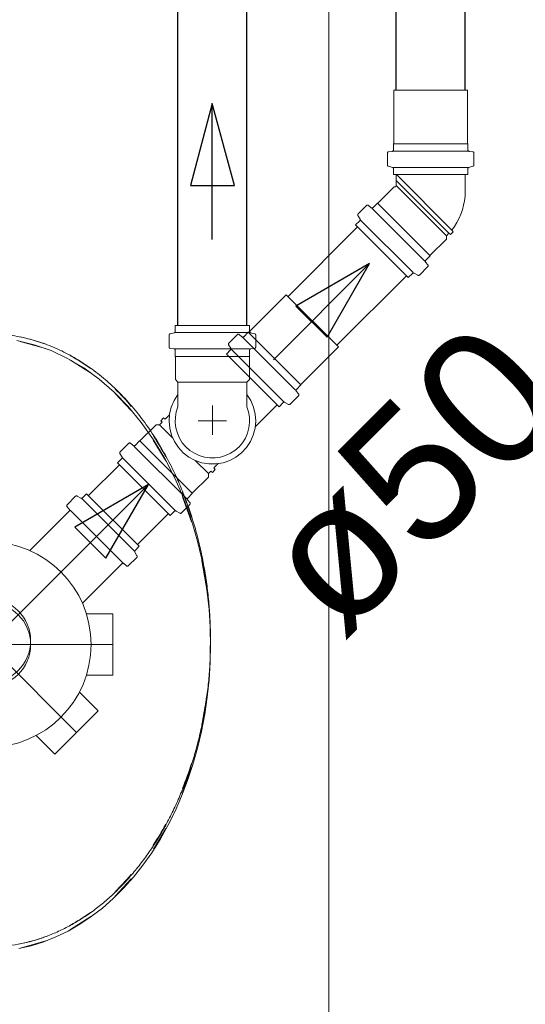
# Model space of a CAD drawing. Header units: millimetres. Extents: x 567 to 934, y -1 to 364.
# Tile 122 of 256: x 618.565 to 619.308, y 104.932 to 106.38. Entities that reach past the tile are written whole.
import ezdxf

# ---------------------------------------------------------------- set-up
doc = ezdxf.new("R2010")
doc.units = ezdxf.units.MM
doc.header["$MEASUREMENT"] = 0
doc.linetypes.add('DASHDOT', pattern=[2.54, 1.27, -0.635, 0, -0.635])
doc.linetypes.add('NULL', pattern=[0])
for name, color, linetype, lineweight in [('A-GENM', 7, 'Continuous', 13), ('CV-Condutos', 14, 'Continuous', 25), ('CV-Sentido conduto', 14, 'Continuous', 30), ('Peças hidrossanitárias', 7, 'Continuous', 13), ('Simbolos', 14, 'Continuous', 20), ('Simbolos_int', 14, 'Continuous', 15), ('TQ-Condutos', 14, 'Continuous', 25), ('TQ-Sentido conduto', 14, 'Continuous', 30), ('TQ-Textos conduto', 7, 'Continuous', 9)]:
    doc.layers.add(name, color=color, linetype=linetype, lineweight=lineweight)
doc.layers.add('ARQ FINA', color=8, linetype='Continuous')
doc.styles.add('Arial', font='arial.ttf')

msp = doc.modelspace()

# ---------------------------------------------------------------- linework, layer by layer
at = {"layer": 'A-GENM', "color": 8}
msp.add_line((619.0191, 104.7438), (619.0191, 107.5972), dxfattribs=at)
for points in [[(618.5661, 105.9133), (618.5786, 105.9108), (618.5911, 105.9072), (618.6034, 105.9026)], [(618.7056, 105.8365), (618.7137, 105.8287), (618.7216, 105.8203), (618.7292, 105.8113)], [(618.7617, 105.7678), (618.768, 105.758), (618.7741, 105.7479), (618.7798, 105.7373)], [(618.8046, 105.6844), (618.8094, 105.6725), (618.8138, 105.6603), (618.8178, 105.6478)], [(618.8177, 105.2863), (618.8137, 105.2738), (618.8093, 105.2615), (618.8045, 105.2496)], [(618.7797, 105.1968), (618.774, 105.1862), (618.7679, 105.1761), (618.7615, 105.1663)], [(618.7291, 105.1228), (618.7214, 105.1139), (618.7135, 105.1055), (618.7054, 105.0976)], [(618.6031, 105.0316), (618.5908, 105.027), (618.5783, 105.0235), (618.5658, 105.021)]]:
    msp.add_open_spline(points, degree=3, dxfattribs=at)
for points, knots in [([(618.6389, 105.8863), (618.6392, 105.8861), (618.6496, 105.8803), (618.6598, 105.8738), (618.6695, 105.8668)], [0.3891047, 0.3891047, 0.3891047, 0.3891047, 0.3926991, 0.4941859, 0.4941859, 0.4941859, 0.4941859]), ([(618.8328, 105.5903), (618.8351, 105.5793), (618.8376, 105.5653), (618.8396, 105.5511), (618.84, 105.5481)], [1.30006646, 1.30006646, 1.30006646, 1.30006646, 1.37444679, 1.39421524, 1.39421524, 1.39421524, 1.39421524]), ([(618.8449, 105.4892), (618.8452, 105.4819), (618.8454, 105.4671), (618.8452, 105.4522), (618.8449, 105.4448)], [1.52293123, 1.52293123, 1.52293123, 1.52293123, 1.57079633, 1.61939745, 1.61939745, 1.61939745, 1.61939745]), ([(618.8399, 105.3859), (618.8395, 105.383), (618.8375, 105.3689), (618.835, 105.3548), (618.8327, 105.3437)], [1.74811027, 1.74811027, 1.74811027, 1.74811027, 1.76714587, 1.84223438, 1.84223438, 1.84223438, 1.84223438]), ([(618.6693, 105.0673), (618.6597, 105.0604), (618.6494, 105.0539), (618.639, 105.0482), (618.6386, 105.0479)], [2.6481989, 2.6481989, 2.6481989, 2.6481989, 2.7488936, 2.7533889, 2.7533889, 2.7533889, 2.7533889])]:
    msp.add_open_spline(points, degree=3, knots=knots, dxfattribs=at)
at = {"layer": 'ARQ FINA', "lineweight": 5}
for points in [[(618.5638, 105.014), (618.5823, 105.0183), (618.6006, 105.024), (618.6185, 105.0312), (618.6362, 105.0397), (618.6535, 105.0497), (618.6704, 105.0611), (618.6867, 105.0737), (618.7024, 105.0875), (618.7176, 105.1027), (618.7322, 105.1191), (618.746, 105.1365), (618.7591, 105.1549), (618.7714, 105.1745), (618.7829, 105.195), (618.7935, 105.2163), (618.8031, 105.2383), (618.8119, 105.2613), (618.8197, 105.2849), (618.8265, 105.3089), (618.8323, 105.3334), (618.8371, 105.3585), (618.8408, 105.3839), (618.8435, 105.4094), (618.8451, 105.4351), (618.8456, 105.4611), (618.845, 105.487), (618.8434, 105.5127), (618.8407, 105.5382), (618.8369, 105.5636), (618.8321, 105.5887), (618.8263, 105.6132), (618.8195, 105.6372), (618.8117, 105.6608), (618.8028, 105.6837), (618.7932, 105.7057), (618.7783, 105.7347), (618.7618, 105.7622), (618.7439, 105.7876), (618.7246, 105.811), (618.7039, 105.8324), (618.6822, 105.8513), (618.6594, 105.8678), (618.6356, 105.8819), (618.6113, 105.8932), (618.5863, 105.9019), (618.5609, 105.9079)], [(618.5658, 105.9069), (618.6031, 105.8962)], [(618.6386, 105.8799), (618.6399, 105.8792), (618.6693, 105.8605)], [(618.7054, 105.8302), (618.7291, 105.805)], [(618.7615, 105.7616), (618.7797, 105.7311)], [(618.8045, 105.6782), (618.8177, 105.6415)], [(618.8327, 105.5841), (618.8387, 105.5505), (618.8399, 105.5419)], [(618.8449, 105.483), (618.8453, 105.4607), (618.8449, 105.4386)], [(618.84, 105.3798), (618.8387, 105.3708), (618.8328, 105.3376)], [(618.8178, 105.2801), (618.8046, 105.2434)], [(618.7798, 105.1905), (618.7617, 105.16)], [(618.7292, 105.1165), (618.7056, 105.0913)], [(618.6695, 105.061), (618.6399, 105.0421), (618.6389, 105.0416)], [(618.6034, 105.0252), (618.5661, 105.0145)]]:
    msp.add_lwpolyline(points, dxfattribs=at)
msp.add_circle((618.5191, 105.461), 0.0621, dxfattribs=at)
at = {"layer": 'CV-Condutos'}
for p, q in [((618.7975, 105.9301), (618.7975, 106.492)), ((618.8989, 105.9301), (618.8989, 106.492))]:
    msp.add_line(p, q, dxfattribs=at)
at = {"layer": 'CV-Sentido conduto'}
for p, q in [((618.8482, 106.2567), (618.8159, 106.1359)), ((618.8806, 106.1359), (618.8482, 106.2567)), ((618.8159, 106.1359), (618.8806, 106.1359))]:
    msp.add_line(p, q, dxfattribs=at)
msp.add_lwpolyline([(618.8482, 106.0567), (618.8482, 106.2567)], dxfattribs=at)
at = {"layer": 'Peças hidrossanitárias', "color": 8}
msp.add_circle((618.5191, 105.4668), 0.0621, dxfattribs=at)
msp.add_open_spline([(618.1929, 105.4872), (618.1938, 105.5113), (618.197, 105.5467), (618.2051, 105.5923), (618.2132, 105.626), (618.2216, 105.6535), (618.2292, 105.6748), (618.2373, 105.6955), (618.2487, 105.7207), (618.2641, 105.7495), (618.2809, 105.7762), (618.2993, 105.8012), (618.3192, 105.8242), (618.34, 105.8447), (618.3622, 105.8631), (618.3854, 105.879), (618.409, 105.8922), (618.4338, 105.9028), (618.459, 105.9108), (618.4843, 105.916), (618.5101, 105.9183), (618.536, 105.9179), (618.5614, 105.9147), (618.587, 105.9087), (618.612, 105.8999), (618.6362, 105.8886), (618.6601, 105.8744), (618.6829, 105.8578), (618.7045, 105.8389), (618.7253, 105.8174), (618.7446, 105.7939), (618.7624, 105.7685), (618.779, 105.7408), (618.7924, 105.7145), (618.8033, 105.6897), (618.8121, 105.6667), (618.8199, 105.643), (618.8267, 105.619), (618.8325, 105.5946), (618.8372, 105.5694), (618.841, 105.5439), (618.8437, 105.5184), (618.8452, 105.4928), (618.8457, 105.4668), (618.8452, 105.4408), (618.8436, 105.4151), (618.8409, 105.3896), (618.8371, 105.3642), (618.8323, 105.339), (618.8265, 105.3145), (618.8197, 105.2906), (618.8118, 105.2669), (618.803, 105.244), (618.7933, 105.222), (618.7827, 105.2008), (618.7712, 105.1802), (618.7588, 105.1606), (618.7457, 105.1422), (618.7319, 105.1249), (618.7173, 105.1086), (618.702, 105.0934), (618.6863, 105.0796), (618.67, 105.067), (618.653, 105.0557), (618.6356, 105.0457), (618.618, 105.0372), (618.6001, 105.0301), (618.5818, 105.0244), (618.5632, 105.0202), (618.5446, 105.0174), (618.526, 105.0161), (618.5072, 105.0163), (618.4884, 105.018), (618.4699, 105.0212), (618.4515, 105.0258), (618.4332, 105.0319), (618.4152, 105.0395), (618.3977, 105.0483), (618.3806, 105.0586), (618.3638, 105.0703), (618.3475, 105.0833), (618.3319, 105.0974), (618.317, 105.1128), (618.3025, 105.1295), (618.2888, 105.1473), (618.2759, 105.1659), (618.2639, 105.1856), (618.2526, 105.2064), (618.2421, 105.228), (618.2327, 105.2502), (618.2242, 105.2732), (618.2166, 105.297), (618.21, 105.3213), (618.2045, 105.3459), (618.2, 105.3708), (618.1954, 105.4046), (618.1935, 105.4304), (618.1929, 105.448)], degree=3, knots=[-1, -1, -1, -1, -0.974537, -0.961806, -0.949074, -0.936343, -0.929977, -0.923611, -0.91088, -0.898148, -0.885417, -0.872685, -0.859954, -0.847222, -0.834491, -0.821759, -0.809028, -0.796296, -0.783565, -0.770833, -0.758102, -0.74537, -0.732639, -0.719907, -0.707176, -0.694444, -0.681713, -0.668981, -0.65625, -0.643519, -0.630787, -0.618056, -0.605324, -0.592593, -0.583333, -0.574074, -0.564815, -0.555556, -0.546296, -0.537037, -0.527778, -0.518519, -0.509259, -0.5, -0.490741, -0.481481, -0.472222, -0.462963, -0.453704, -0.444444, -0.435185, -0.425926, -0.416667, -0.407407, -0.398148, -0.388889, -0.37963, -0.37037, -0.361111, -0.351852, -0.342593, -0.333333, -0.324074, -0.314815, -0.305556, -0.296296, -0.287037, -0.277778, -0.268519, -0.259259, -0.25, -0.240741, -0.231481, -0.222222, -0.212963, -0.203704, -0.194444, -0.185185, -0.175926, -0.166667, -0.157407, -0.148148, -0.138889, -0.12963, -0.12037, -0.111111, -0.101852, -0.092593, -0.083333, -0.074074, -0.064815, -0.055556, -0.046296, -0.037037, -0.027778, -0.018519, 0, 0, 0, 0], dxfattribs=at)
at = {"layer": 'Simbolos'}
for p, q in [((619.1146, 106.1979), (619.1146, 106.276)), ((619.2232, 106.1979), (619.2232, 106.276)), ((619.1142, 106.1975), (619.1146, 106.1979)), ((619.1142, 106.1882), (619.1142, 106.1975)), ((619.2236, 106.1975), (619.2232, 106.1979)), ((619.2236, 106.1882), (619.2236, 106.1975)), ((619.1053, 106.1662), (619.1053, 106.1837)), ((619.1072, 106.1857), (619.1124, 106.1862)), ((619.2307, 106.1857), (619.2255, 106.1862)), ((619.2325, 106.1662), (619.2325, 106.1837)), ((619.1068, 106.1643), (619.1128, 106.1627)), ((619.2311, 106.1643), (619.2251, 106.1627)), ((619.1142, 106.152), (619.1142, 106.1607)), ((619.2236, 106.152), (619.1142, 106.152)), ((619.1182, 106.1359), (619.1182, 106.152)), ((619.2196, 106.1271), (619.2196, 106.152)), ((619.2236, 106.152), (619.2236, 106.1607)), ((619.0914, 106.1101), (619.1152, 106.1339)), ((619.1152, 106.1339), (619.1163, 106.1339)), ((619.0624, 106.0943), (619.0748, 106.1067)), ((619.0775, 106.1068), (619.0816, 106.1034)), ((619.0843, 106.1035), (619.0909, 106.1101)), ((619.0909, 106.1101), (619.0914, 106.1101)), ((619.0621, 106.0919), (619.0652, 106.0865)), ((619.0587, 106.078), (619.0649, 106.0841)), ((619.1361, 106.0006), (619.0587, 106.078)), ((619.192, 106.0622), (619.1957, 106.0659)), ((619.192, 106.0571), (619.192, 106.0622)), ((619.1957, 106.0659), (619.198, 106.0639)), ((619.198, 106.0639), (619.2021, 106.0681)), ((619.2002, 106.0704), (619.2021, 106.0681)), ((619.1682, 106.0334), (619.192, 106.0571)), ((619.1616, 106.0262), (619.1682, 106.0328)), ((619.1682, 106.0328), (619.1682, 106.0334)), ((619.1649, 106.0194), (619.1615, 106.0235)), ((619.1361, 106.0006), (619.1422, 106.0068)), ((619.15, 106.004), (619.1446, 106.0071)), ((619.1524, 106.0043), (619.1648, 106.0167)), ((618.9016, 105.9203), (618.9568, 105.9755)), ((618.7847, 105.916), (618.7847, 105.8985)), ((618.7862, 105.9179), (618.7921, 105.9195)), ((618.7936, 105.9301), (618.903, 105.9301)), ((618.7936, 105.9301), (618.7936, 105.9214)), ((618.8726, 105.9044), (618.885, 105.9168)), ((618.8877, 105.9169), (618.8917, 105.9135)), ((618.8944, 105.9137), (618.901, 105.9203)), ((618.901, 105.9203), (618.9016, 105.9203)), ((618.903, 105.9301), (618.903, 105.9214)), ((618.9104, 105.9179), (618.9045, 105.9195)), ((618.9119, 105.916), (618.9119, 105.8985)), ((618.8722, 105.902), (618.8753, 105.8967)), ((618.7865, 105.8964), (618.7918, 105.896)), ((618.7936, 105.894), (618.7936, 105.8846)), ((618.8688, 105.8881), (618.875, 105.8943)), ((618.9462, 105.8108), (618.8688, 105.8881)), ((618.903, 105.894), (618.903, 105.8846)), ((618.9101, 105.8964), (618.9048, 105.896)), ((618.9784, 105.8435), (619.0336, 105.8987)), ((618.7936, 105.8846), (618.794, 105.8842)), ((618.794, 105.8842), (618.794, 105.8506)), ((618.903, 105.8846), (618.9026, 105.8842)), ((618.9026, 105.8842), (618.9026, 105.8506)), ((618.794, 105.8506), (618.7976, 105.847)), ((618.7976, 105.847), (618.7976, 105.8107)), ((618.9026, 105.8506), (618.899, 105.847)), ((618.899, 105.847), (618.899, 105.8107)), ((618.9784, 105.8429), (618.9784, 105.8435)), ((618.975, 105.8296), (618.9716, 105.8336)), ((618.9718, 105.8363), (618.9784, 105.8429)), ((618.9462, 105.8108), (618.9524, 105.8169)), ((618.9601, 105.8142), (618.9548, 105.8172)), ((618.9625, 105.8145), (618.9749, 105.8269)), ((618.9113, 105.7814), (618.9434, 105.8135)), ((618.7707, 105.7842), (618.7744, 105.7879)), ((618.7724, 105.7902), (618.7766, 105.7943)), ((618.7744, 105.7879), (618.7724, 105.7902)), ((618.7789, 105.7924), (618.7766, 105.7943)), ((618.7789, 105.7924), (618.7853, 105.7988)), ((618.7418, 105.7604), (618.7656, 105.7842)), ((618.7656, 105.7842), (618.7707, 105.7842)), ((618.7128, 105.7446), (618.7252, 105.7569)), ((618.7279, 105.7571), (618.732, 105.7537)), ((618.7347, 105.7538), (618.7413, 105.7604)), ((618.7413, 105.7604), (618.7418, 105.7604)), ((618.7125, 105.7421), (618.7156, 105.7368)), ((618.7091, 105.7283), (618.7153, 105.7344)), ((618.7865, 105.6509), (618.7091, 105.7283)), ((618.8424, 105.7125), (618.8461, 105.7162)), ((618.8461, 105.7162), (618.8484, 105.7142)), ((618.8484, 105.7142), (618.8525, 105.7184)), ((618.8506, 105.7207), (618.857, 105.7271)), ((618.8506, 105.7207), (618.8525, 105.7184)), ((618.8186, 105.6836), (618.8424, 105.7074)), ((618.8424, 105.7074), (618.8424, 105.7125)), ((618.6473, 105.6791), (618.6349, 105.6667)), ((618.6497, 105.6794), (618.655, 105.6764)), ((618.6636, 105.6828), (618.6574, 105.6767)), ((618.6636, 105.6828), (618.7409, 105.6055)), ((618.8153, 105.6697), (618.8119, 105.6737)), ((618.812, 105.6764), (618.8186, 105.6831)), ((618.8186, 105.6831), (618.8186, 105.6836)), ((618.638, 105.6573), (618.5799, 105.5992)), ((618.6347, 105.664), (618.6381, 105.66)), ((618.7865, 105.6509), (618.7926, 105.657)), ((618.8003, 105.6543), (618.795, 105.6574)), ((618.8028, 105.6546), (618.8152, 105.667)), ((618.7409, 105.6055), (618.7348, 105.5993)), ((618.7372, 105.5892), (618.7248, 105.5768)), ((618.7375, 105.5916), (618.7345, 105.5969)), ((618.7154, 105.5799), (618.6573, 105.5219)), ((618.7221, 105.5767), (618.7181, 105.5801)), ((618.7021, 105.506), (618.6632, 105.506)), ((618.7021, 105.506), (618.7021, 105.416)), ((618.7021, 105.416), (618.6632, 105.416)), ((618.6803, 105.3634), (618.6529, 105.3909)), ((618.6803, 105.3634), (618.6167, 105.2998)), ((618.6167, 105.2998), (618.5892, 105.3273))]:
    msp.add_line(p, q, dxfattribs=at)
for points in [[(619.1072, 106.1857), (619.1068, 106.1857), (619.1065, 106.1856), (619.1062, 106.1854), (619.106, 106.1852), (619.1058, 106.185), (619.1056, 106.1847), (619.1055, 106.1844), (619.1054, 106.1841), (619.1053, 106.1837)], [(619.1124, 106.1862), (619.1127, 106.1863), (619.1131, 106.1864), (619.1133, 106.1865), (619.1136, 106.1867), (619.1138, 106.187), (619.114, 106.1872), (619.1141, 106.1875), (619.1142, 106.1879), (619.1142, 106.1882)], [(619.2236, 106.1882), (619.2237, 106.1879), (619.2238, 106.1875), (619.2239, 106.1872), (619.2241, 106.187), (619.2243, 106.1867), (619.2245, 106.1865), (619.2248, 106.1864), (619.2251, 106.1863), (619.2255, 106.1862)], [(619.2325, 106.1837), (619.2325, 106.1841), (619.2324, 106.1844), (619.2323, 106.1847), (619.2321, 106.185), (619.2319, 106.1852), (619.2316, 106.1854), (619.2314, 106.1856), (619.231, 106.1857), (619.2307, 106.1857)], [(619.1053, 106.1662), (619.1054, 106.1659), (619.1054, 106.1656), (619.1055, 106.1654), (619.1057, 106.1651), (619.1059, 106.1649), (619.1061, 106.1647), (619.1063, 106.1645), (619.1066, 106.1644), (619.1068, 106.1643)], [(619.1142, 106.1607), (619.1142, 106.161), (619.1142, 106.1613), (619.1141, 106.1616), (619.1139, 106.1618), (619.1137, 106.1621), (619.1135, 106.1623), (619.1133, 106.1625), (619.113, 106.1626), (619.1128, 106.1627)], [(619.2251, 106.1627), (619.2249, 106.1626), (619.2246, 106.1625), (619.2244, 106.1623), (619.2242, 106.1621), (619.224, 106.1618), (619.2238, 106.1616), (619.2237, 106.1613), (619.2237, 106.161), (619.2236, 106.1607)], [(619.2311, 106.1643), (619.2313, 106.1644), (619.2316, 106.1645), (619.2318, 106.1647), (619.232, 106.1649), (619.2322, 106.1651), (619.2324, 106.1654), (619.2325, 106.1656), (619.2325, 106.1659), (619.2325, 106.1662)], [(619.1162, 106.1339), (619.1164, 106.1339), (619.1166, 106.1339), (619.1168, 106.134), (619.1169, 106.134), (619.1171, 106.1341), (619.1172, 106.1342), (619.1174, 106.1343), (619.1175, 106.1344), (619.1177, 106.1345), (619.1178, 106.1346), (619.1179, 106.1348), (619.118, 106.1349), (619.118, 106.1351), (619.1181, 106.1352), (619.1182, 106.1354), (619.1182, 106.1356), (619.1182, 106.1357), (619.1182, 106.1359)], [(619.2002, 106.0704), (619.2041, 106.0759), (619.2076, 106.0817), (619.2107, 106.0878), (619.2134, 106.094), (619.2156, 106.1004), (619.2173, 106.107), (619.2186, 106.1136), (619.2194, 106.1204), (619.2197, 106.1271)], [(619.0775, 106.1068), (619.0772, 106.107), (619.0769, 106.1071), (619.0766, 106.1072), (619.0763, 106.1073), (619.076, 106.1072), (619.0757, 106.1072), (619.0753, 106.107), (619.0751, 106.1069), (619.0748, 106.1067)], [(619.0624, 106.0943), (619.0622, 106.0941), (619.0621, 106.0938), (619.062, 106.0935), (619.0619, 106.0933), (619.0618, 106.093), (619.0618, 106.0927), (619.0619, 106.0924), (619.062, 106.0921), (619.0621, 106.0919)], [(619.0816, 106.1034), (619.0818, 106.1032), (619.0821, 106.1031), (619.0824, 106.103), (619.0828, 106.1029), (619.0831, 106.103), (619.0834, 106.103), (619.0837, 106.1031), (619.084, 106.1033), (619.0843, 106.1035)], [(619.0649, 106.0841), (619.065, 106.0843), (619.0652, 106.0846), (619.0653, 106.0849), (619.0654, 106.0851), (619.0654, 106.0854), (619.0654, 106.0857), (619.0654, 106.086), (619.0653, 106.0863), (619.0652, 106.0865)], [(619.1616, 106.0262), (619.1614, 106.0259), (619.1612, 106.0256), (619.1611, 106.0253), (619.161, 106.025), (619.161, 106.0247), (619.1611, 106.0244), (619.1612, 106.024), (619.1613, 106.0237), (619.1615, 106.0235)], [(619.1648, 106.0167), (619.165, 106.017), (619.1651, 106.0173), (619.1653, 106.0176), (619.1653, 106.0179), (619.1653, 106.0182), (619.1653, 106.0185), (619.1652, 106.0189), (619.1651, 106.0192), (619.1649, 106.0194)], [(619.1446, 106.0071), (619.1444, 106.0072), (619.1441, 106.0073), (619.1438, 106.0073), (619.1435, 106.0073), (619.1432, 106.0073), (619.1429, 106.0072), (619.1427, 106.0071), (619.1424, 106.007), (619.1422, 106.0068)], [(619.15, 106.004), (619.1502, 106.0039), (619.1505, 106.0038), (619.1508, 106.0038), (619.1511, 106.0038), (619.1514, 106.0038), (619.1516, 106.0039), (619.1519, 106.004), (619.1521, 106.0041), (619.1524, 106.0043)], [(618.7862, 105.9179), (618.7859, 105.9178), (618.7857, 105.9177), (618.7854, 105.9175), (618.7852, 105.9173), (618.7851, 105.9171), (618.7849, 105.9168), (618.7848, 105.9165), (618.7847, 105.9163), (618.7847, 105.916)], [(618.7921, 105.9195), (618.7924, 105.9196), (618.7927, 105.9197), (618.7929, 105.9199), (618.7931, 105.9201), (618.7933, 105.9203), (618.7934, 105.9206), (618.7935, 105.9208), (618.7936, 105.9211), (618.7936, 105.9214)], [(618.8877, 105.9169), (618.8874, 105.9171), (618.8871, 105.9173), (618.8868, 105.9174), (618.8864, 105.9174), (618.8861, 105.9174), (618.8858, 105.9173), (618.8855, 105.9172), (618.8852, 105.917), (618.885, 105.9168)], [(618.903, 105.9214), (618.903, 105.9211), (618.9031, 105.9208), (618.9032, 105.9206), (618.9033, 105.9203), (618.9035, 105.9201), (618.9037, 105.9199), (618.904, 105.9197), (618.9042, 105.9196), (618.9045, 105.9195)], [(618.9119, 105.916), (618.9119, 105.9163), (618.9118, 105.9165), (618.9117, 105.9168), (618.9116, 105.9171), (618.9114, 105.9173), (618.9112, 105.9175), (618.911, 105.9177), (618.9107, 105.9178), (618.9104, 105.9179)], [(618.8726, 105.9044), (618.8724, 105.9042), (618.8722, 105.904), (618.8721, 105.9037), (618.872, 105.9034), (618.872, 105.9031), (618.872, 105.9028), (618.872, 105.9025), (618.8721, 105.9023), (618.8723, 105.902)], [(618.8917, 105.9136), (618.892, 105.9134), (618.8923, 105.9132), (618.8926, 105.9131), (618.8929, 105.9131), (618.8932, 105.9131), (618.8936, 105.9132), (618.8939, 105.9133), (618.8942, 105.9135), (618.8944, 105.9137)], [(618.7847, 105.8984), (618.7847, 105.8981), (618.7848, 105.8978), (618.785, 105.8975), (618.7851, 105.8972), (618.7854, 105.897), (618.7856, 105.8968), (618.7859, 105.8966), (618.7862, 105.8965), (618.7865, 105.8964)], [(618.7936, 105.894), (618.7936, 105.8943), (618.7935, 105.8946), (618.7934, 105.8949), (618.7932, 105.8952), (618.793, 105.8955), (618.7927, 105.8957), (618.7924, 105.8958), (618.7921, 105.8959), (618.7918, 105.896)], [(618.875, 105.8943), (618.8752, 105.8945), (618.8753, 105.8947), (618.8755, 105.895), (618.8755, 105.8953), (618.8756, 105.8956), (618.8756, 105.8959), (618.8755, 105.8961), (618.8754, 105.8964), (618.8753, 105.8967)], [(618.9048, 105.896), (618.9045, 105.8959), (618.9042, 105.8958), (618.9039, 105.8957), (618.9037, 105.8955), (618.9034, 105.8952), (618.9033, 105.8949), (618.9031, 105.8946), (618.903, 105.8943), (618.903, 105.894)], [(618.9101, 105.8964), (618.9104, 105.8965), (618.9107, 105.8966), (618.911, 105.8968), (618.9113, 105.897), (618.9115, 105.8972), (618.9117, 105.8975), (618.9118, 105.8978), (618.9119, 105.8981), (618.9119, 105.8984)], [(618.9718, 105.8363), (618.9715, 105.8361), (618.9714, 105.8358), (618.9713, 105.8355), (618.9712, 105.8351), (618.9712, 105.8348), (618.9712, 105.8345), (618.9713, 105.8342), (618.9715, 105.8339), (618.9716, 105.8336)], [(618.9749, 105.8269), (618.9751, 105.8271), (618.9753, 105.8274), (618.9754, 105.8277), (618.9755, 105.828), (618.9755, 105.8284), (618.9754, 105.8287), (618.9754, 105.829), (618.9752, 105.8293), (618.975, 105.8296)], [(618.9548, 105.8172), (618.9545, 105.8174), (618.9542, 105.8174), (618.9539, 105.8175), (618.9537, 105.8175), (618.9534, 105.8175), (618.9531, 105.8174), (618.9528, 105.8173), (618.9526, 105.8171), (618.9524, 105.8169)], [(618.9601, 105.8142), (618.9604, 105.814), (618.9606, 105.8139), (618.9609, 105.8139), (618.9612, 105.8139), (618.9615, 105.8139), (618.9618, 105.814), (618.962, 105.8141), (618.9623, 105.8143), (618.9625, 105.8145)], [(618.7976, 105.8107), (618.7952, 105.8031), (618.7939, 105.7953), (618.7937, 105.7874), (618.7947, 105.7795), (618.7968, 105.7719), (618.7999, 105.7647), (618.8041, 105.7579), (618.8092, 105.7519), (618.8151, 105.7466), (618.8218, 105.7423), (618.8289, 105.739), (618.8365, 105.7367), (618.8444, 105.7356), (618.8523, 105.7356), (618.8601, 105.7367), (618.8677, 105.739), (618.8749, 105.7423), (618.8815, 105.7466), (618.8874, 105.7519), (618.8926, 105.7579), (618.8967, 105.7647), (618.8999, 105.7719), (618.902, 105.7795), (618.903, 105.7874), (618.9028, 105.7953), (618.9015, 105.8031), (618.899, 105.8107)], [(618.7279, 105.7571), (618.7276, 105.7573), (618.7273, 105.7574), (618.727, 105.7575), (618.7267, 105.7575), (618.7264, 105.7575), (618.726, 105.7574), (618.7257, 105.7573), (618.7255, 105.7572), (618.7252, 105.7569)], [(618.7128, 105.7446), (618.7126, 105.7443), (618.7125, 105.7441), (618.7124, 105.7438), (618.7123, 105.7435), (618.7122, 105.7433), (618.7122, 105.743), (618.7123, 105.7427), (618.7124, 105.7424), (618.7125, 105.7421)], [(618.732, 105.7537), (618.7322, 105.7535), (618.7325, 105.7534), (618.7328, 105.7533), (618.7332, 105.7532), (618.7335, 105.7532), (618.7338, 105.7533), (618.7341, 105.7534), (618.7344, 105.7536), (618.7347, 105.7538)], [(618.7153, 105.7344), (618.7154, 105.7346), (618.7156, 105.7349), (618.7157, 105.7351), (618.7158, 105.7354), (618.7158, 105.7357), (618.7158, 105.736), (618.7158, 105.7363), (618.7157, 105.7366), (618.7156, 105.7368)], [(618.6497, 105.6794), (618.6494, 105.6796), (618.6491, 105.6796), (618.6489, 105.6797), (618.6486, 105.6797), (618.6483, 105.6797), (618.648, 105.6796), (618.6477, 105.6795), (618.6475, 105.6793), (618.6473, 105.6791)], [(618.655, 105.6764), (618.6553, 105.6762), (618.6555, 105.6762), (618.6558, 105.6761), (618.6561, 105.6761), (618.6564, 105.6761), (618.6567, 105.6762), (618.657, 105.6763), (618.6572, 105.6765), (618.6574, 105.6767)], [(618.812, 105.6764), (618.8118, 105.6762), (618.8116, 105.6759), (618.8115, 105.6756), (618.8114, 105.6753), (618.8114, 105.675), (618.8115, 105.6746), (618.8116, 105.6743), (618.8117, 105.674), (618.8119, 105.6737)], [(618.8152, 105.667), (618.8154, 105.6673), (618.8155, 105.6675), (618.8157, 105.6678), (618.8157, 105.6682), (618.8157, 105.6685), (618.8157, 105.6688), (618.8156, 105.6691), (618.8155, 105.6694), (618.8153, 105.6697)], [(618.6349, 105.6667), (618.6347, 105.6665), (618.6345, 105.6662), (618.6344, 105.6659), (618.6343, 105.6656), (618.6343, 105.6652), (618.6343, 105.6649), (618.6344, 105.6646), (618.6346, 105.6643), (618.6348, 105.664)], [(618.638, 105.6573), (618.6382, 105.6575), (618.6384, 105.6578), (618.6385, 105.6581), (618.6386, 105.6584), (618.6386, 105.6588), (618.6386, 105.6591), (618.6385, 105.6594), (618.6383, 105.6597), (618.6381, 105.66)], [(618.795, 105.6574), (618.7948, 105.6575), (618.7945, 105.6576), (618.7942, 105.6576), (618.7939, 105.6576), (618.7936, 105.6576), (618.7933, 105.6575), (618.7931, 105.6574), (618.7928, 105.6572), (618.7926, 105.657)], [(618.8003, 105.6543), (618.8006, 105.6542), (618.8009, 105.6541), (618.8012, 105.654), (618.8015, 105.654), (618.8018, 105.6541), (618.802, 105.6541), (618.8023, 105.6543), (618.8025, 105.6544), (618.8028, 105.6546)], [(618.7348, 105.5993), (618.7346, 105.5991), (618.7344, 105.5989), (618.7343, 105.5986), (618.7342, 105.5983), (618.7342, 105.598), (618.7342, 105.5977), (618.7342, 105.5975), (618.7343, 105.5972), (618.7345, 105.5969)], [(618.7372, 105.5892), (618.7374, 105.5894), (618.7376, 105.5896), (618.7377, 105.5899), (618.7378, 105.5902), (618.7378, 105.5905), (618.7378, 105.5908), (618.7377, 105.591), (618.7377, 105.5913), (618.7375, 105.5916)], [(618.7181, 105.58), (618.7178, 105.5802), (618.7175, 105.5804), (618.7172, 105.5805), (618.7169, 105.5805), (618.7165, 105.5805), (618.7162, 105.5804), (618.7159, 105.5803), (618.7156, 105.5801), (618.7154, 105.5799)], [(618.7221, 105.5767), (618.7224, 105.5765), (618.7227, 105.5763), (618.723, 105.5762), (618.7233, 105.5762), (618.7237, 105.5762), (618.724, 105.5763), (618.7243, 105.5764), (618.7246, 105.5766), (618.7248, 105.5768)]]:
    msp.add_lwpolyline(points, dxfattribs=at)
msp.add_circle((618.5191, 105.461), 0.151, dxfattribs=at)
at = {"layer": 'Simbolos_int'}
for p, q in [((619.2232, 106.276), (619.1146, 106.276)), ((619.2236, 106.1975), (619.1142, 106.1975)), ((619.2236, 106.1863), (619.1142, 106.1863)), ((619.2236, 106.1623), (619.1142, 106.1623)), ((619.1182, 106.152), (619.2196, 106.152)), ((619.2002, 106.0704), (619.1185, 106.1521)), ((619.1957, 106.0659), (619.1182, 106.1433)), ((619.192, 106.0622), (619.1182, 106.136)), ((619.1682, 106.0328), (619.0909, 106.1101)), ((619.1603, 106.0249), (619.083, 106.1022)), ((619.1433, 106.0079), (619.0659, 106.0852)), ((619.0336, 105.8987), (618.9568, 105.9755)), ((618.7936, 105.9199), (618.903, 105.9199)), ((618.9784, 105.8429), (618.901, 105.9203)), ((618.9705, 105.835), (618.8931, 105.9124)), ((618.7936, 105.8958), (618.903, 105.8958)), ((618.9534, 105.818), (618.8761, 105.8954)), ((618.903, 105.8846), (618.7936, 105.8846)), ((618.899, 105.847), (618.7976, 105.847)), ((618.9434, 105.8135), (618.9026, 105.8543)), ((618.8483, 105.7901), (618.8483, 105.8127)), ((618.8483, 105.8127), (618.8483, 105.7696)), ((618.8276, 105.7901), (618.8688, 105.7901)), ((618.7707, 105.7842), (618.7899, 105.7649)), ((618.8186, 105.6836), (618.7418, 105.7604)), ((618.8107, 105.6751), (618.7334, 105.7525)), ((618.7937, 105.6581), (618.7163, 105.7355)), ((618.8424, 105.7125), (618.8231, 105.7317)), ((618.6563, 105.6756), (618.7337, 105.5982)), ((618.6393, 105.6586), (618.7167, 105.5812))]:
    msp.add_line(p, q, dxfattribs=at)
at = {"layer": 'Simbolos_int', "linetype": 'DASHDOT'}
for p, q in [((618.3897, 105.3316), (618.7022, 105.6442)), ((618.3897, 105.5904), (618.6485, 105.3316)), ((618.3361, 105.461), (618.7021, 105.461))]:
    msp.add_line(p, q, dxfattribs=at)
at = {"layer": 'Simbolos_int'}
msp.add_lwpolyline([(618.7976, 105.8285), (618.792, 105.8197), (618.7879, 105.8101), (618.7855, 105.7999), (618.7847, 105.7895), (618.7857, 105.7791), (618.7883, 105.769), (618.7926, 105.7595), (618.7984, 105.7508), (618.8055, 105.7431), (618.8137, 105.7368), (618.8229, 105.7318), (618.8328, 105.7284), (618.8431, 105.7267), (618.8535, 105.7267), (618.8639, 105.7284), (618.8737, 105.7318), (618.8829, 105.7368), (618.8912, 105.7431), (618.8983, 105.7508), (618.9041, 105.7595), (618.9083, 105.769), (618.911, 105.7791), (618.9119, 105.7895), (618.9112, 105.7999), (618.9087, 105.8101), (618.9046, 105.8197), (618.899, 105.8285)], dxfattribs=at)
at = {"layer": 'TQ-Condutos'}
for p, q in [((619.1182, 106.276), (619.1182, 109.0864)), ((619.2196, 106.276), (619.2196, 109.0864)), ((618.9594, 105.973), (619.0615, 106.0751)), ((619.0311, 105.9013), (619.1332, 106.0034)), ((618.6664, 105.68), (618.7119, 105.7255)), ((618.7381, 105.6083), (618.7836, 105.6538))]:
    msp.add_line(p, q, dxfattribs=at)
at = {"layer": 'TQ-Sentido conduto'}
for p, q in [((619.0793, 106.0212), (618.971, 105.9587)), ((619.0168, 105.9129), (619.0793, 106.0212)), ((618.971, 105.9587), (619.0168, 105.9129)), ((618.7544, 105.6963), (618.6461, 105.6338)), ((618.6919, 105.588), (618.7544, 105.6963)), ((618.6461, 105.6338), (618.6919, 105.588))]:
    msp.add_line(p, q, dxfattribs=at)
for points in [[(618.9379, 105.8798), (619.0793, 106.0212)], [(618.613, 105.5549), (618.7544, 105.6963)]]:
    msp.add_lwpolyline(points, dxfattribs=at)

# ---------------------------------------------------------------- texts
at = {"layer": 'TQ-Textos conduto', "linetype": 'NULL', "insert": (619.2107, 105.6332), "char_height": 0.2, "width": 0.962805, "attachment_point": 8, "rotation": 45.0001, "line_spacing_factor": 0.6, "style": 'Arial'}
msp.add_mtext('ø50', dxfattribs=at)

doc.saveas('drawing.dxf')
